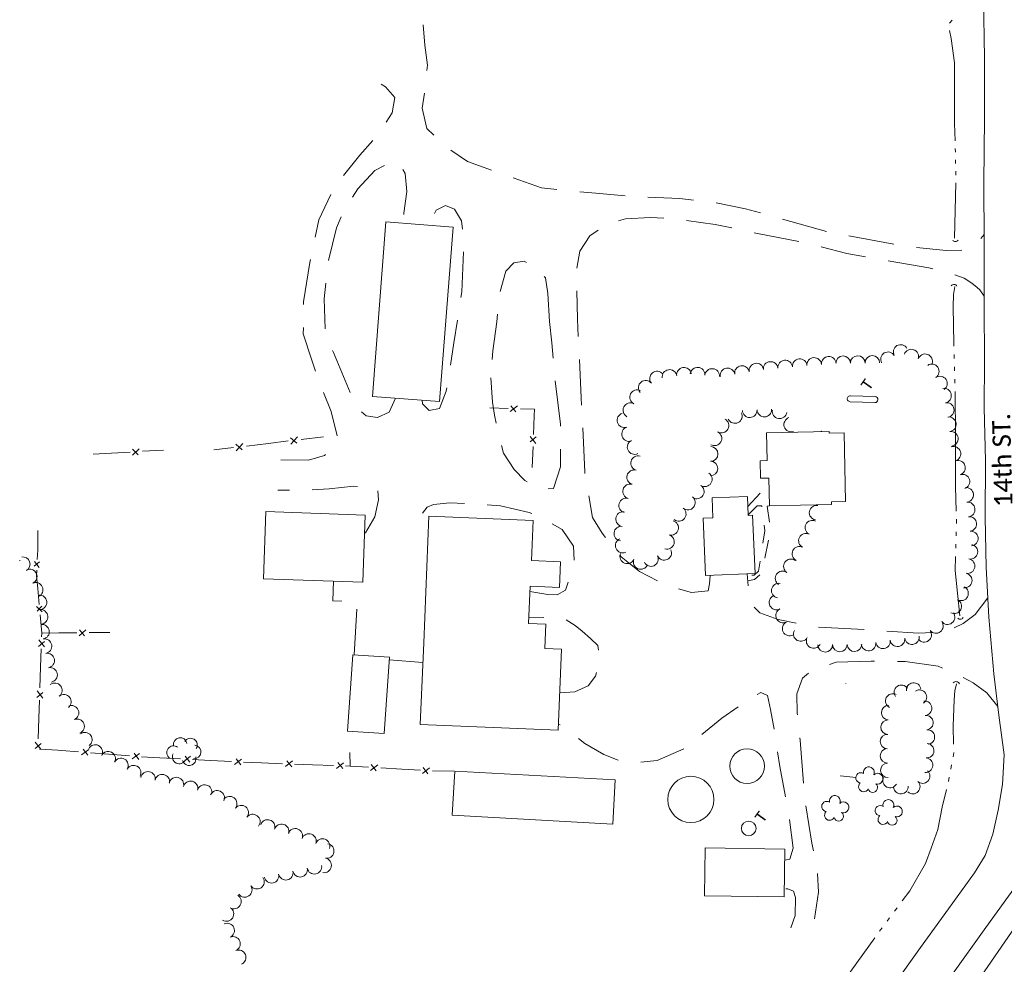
# Model space of a CAD drawing. Extents: x 297264 to 301592, y 46903 to 51888.
# Tile 14 of 16: x 299856 to 300395, y 50224 to 50741. Entities that reach past the tile are written whole.
import ezdxf
from ezdxf.enums import TextEntityAlignment as Align

# ---------------------------------------------------------------- set-up
doc = ezdxf.new("R2010")
doc.units = 0
doc.header["$MEASUREMENT"] = 0
for name, pattern in [('DGN Style 3', [37.5, 25, -12.5]), ('DGN Style 5', [20, 10, -10]), ('Echnl', [0.68, 0.25, -0.03, 0.02, -0.03, 0.02, -0.03, 0.02, -0.03, 0.25]), ('Wisdot3', [0.1875, 0.125, -0.0625])]:
    doc.linetypes.add(name, pattern=pattern)
for name, color, linetype, lineweight in [('Level 11', 7, 'Continuous', 25), ('Level 12', 241, 'Continuous', 25), ('Level 14', 1, 'Continuous', 25), ('Level 15', 40, 'Efen', 25), ('Level 17', 50, 'Wisdot3', 25), ('Level 18', 72, 'Etrel', 25), ('Level 19', 153, 'Echnl', 25)]:
    doc.layers.add(name, color=color, linetype=linetype, lineweight=lineweight)
doc.styles.add('CalibriLight', font='calibril.ttf')
doc.styles.add('CalibriRegular', font='calibri.ttf')
doc.styles.add('Style-IGR_FONT_0', font='calibri.ttf')
doc.linetypes.add('Efen', pattern='A,0.105,-0.0325,[20,dgnlstyle-ewdotudls.shx,S=0.000293,R=0,X=0,Y=0],-0.0325,0.105', length=0.275)
doc.linetypes.add('Etrel', pattern='A,0,[14,dgnlstyle-ewdotudls.shx,S=0.00065925,R=0,X=0,Y=0],-0.082294', length=0.082294)

# ---------------------------------------------------------------- blocks, each defined once
blk = doc.blocks.new('CULVRT')
at = {"layer": 'Level 15', "color": 40, "linetype": 'Continuous', "lineweight": 0}
blk.add_arc((10, 7.5), 12.5, 216.8804, 323.1199, dxfattribs=at)
blk = doc.blocks.new('CULVRT_1')
at = {"layer": 'Level 15', "color": 40, "linetype": 'Continuous', "lineweight": 0}
blk.add_arc((10, 7.5), 12.5, 216.8794, 323.1189, dxfattribs=at)
blk = doc.blocks.new('CULVRT_2')
at = {"layer": 'Level 15', "color": 40, "linetype": 'Continuous', "lineweight": 0}
blk.add_arc((10, 7.5), 12.5, 216.8793, 323.1189, dxfattribs=at)
blk = doc.blocks.new('CULVRT_3')
at = {"layer": 'Level 15', "color": 40, "linetype": 'Continuous', "lineweight": 0}
blk.add_arc((10, 7.5), 12.5, 216.879, 323.1185, dxfattribs=at)
blk = doc.blocks.new('POLE')
at = {"color": 0, "linetype": 'ByBlock', "lineweight": -2, "transparency": 16777216}
for radius in [0.06, 0.045, 0.03, 0.015]:
    blk.add_circle((0, 0), radius, dxfattribs=at)
blk = doc.blocks.new('SIGN')
at = {"color": 0, "linetype": 'ByBlock', "lineweight": -2, "transparency": 16777216, "style": 'CalibriLight'}
blk.add_text('SIGN', height=0.07, dxfattribs=at).set_placement((0, 0), align=Align.MIDDLE_CENTER)
blk = doc.blocks.new('TA')
at = {"layer": 'Level 12', "color": 241, "linetype": 'Continuous', "lineweight": 0, "style": 'Style-IGR_FONT_0'}
blk.add_text('T', height=6, rotation=360, dxfattribs=at).set_placement((-1.95, 0.22), align=Align.MIDDLE_LEFT)
blk = doc.blocks.new('TK10')
at = {"layer": 'Level 12', "color": 241, "linetype": 'Continuous', "lineweight": 0}
for p, q in [((1.7, 1.6), (15.2, 1.63)), ((15.21, -1.67), (1.71, -1.7))]:
    blk.add_line(p, q, dxfattribs=at)
for centre, start, end in [((1.65, -0.05), 88.1738, 272.1319), ((15.14, -0.02), 272.2658, 88.0053)]:
    blk.add_arc(centre, 1.65, start, end, dxfattribs=at)
blk = doc.blocks.new('ANT')
at = {"color": 0, "linetype": 'ByBlock', "lineweight": -2, "transparency": 16777216, "style": 'CalibriLight'}
blk.add_text('ANT.', height=0.07, dxfattribs=at).set_placement((0, 0), align=Align.MIDDLE_CENTER)
blk = doc.blocks.new('TREE')
at = {"layer": 'Level 18', "color": 93, "linetype": 'Continuous', "lineweight": 0}
for centre, radius, start, end in [((-1.47, 4.28), 2.78, 1.3944, 209.1674), ((3.57, 2.42), 2.97, 278.4235, 139.6574), ((-4.47, 0.2), 2.78, 78.0714, 279.0825), ((-2.01, -4.2), 2.61, 140.7796, 358.7122), ((3.46, -3.43), 2.97, 196.0743, 79.0476)]:
    blk.add_arc(centre, radius, start, end, dxfattribs=at)

msp = doc.modelspace()

# ---------------------------------------------------------------- linework, layer by layer
at = {"layer": 'Level 11', "color": 21, "linetype": 'Continuous', "lineweight": 13, "flags": 128}
for points in [[(300287.18, 50107.16), (300311.29, 50140.6), (300331.98, 50169.98), (300349.43, 50194.73), (300366.09, 50218.23), (300384.89, 50244.58), (300409.61, 50278.75), (300427.49, 50303.2), (300456.56, 50343.15), (300479.33, 50374.69), (300497.33, 50400.09), (300518.31, 50429.55), (300539.85, 50459.66), (300560.52, 50488.12), (300581.89, 50517.65), (300601.13, 50544.14), (300623.03, 50574.5), (300642.08, 50601.01), (300659.65, 50625.08), (300679.9, 50653.59), (300698.64, 50679.47), (300716.29, 50703.7), (300737.12, 50732.77), (300755.53, 50757.81)], [(300334.03, 50212.58), (300349, 50233.58), (300364.4, 50254.77), (300378.7, 50274.37), (300384.51, 50284.01), (300388.69, 50295.61), (300391.51, 50308.72), (300393.87, 50322.71), (300394.9, 50338.98), (300392.04, 50360.8), (300389.24, 50383.35), (300386.48, 50414.41), (300385.01, 50441.69), (300384.56, 50468.92), (300384.73, 50500.04), (300383.99, 50528.88), (300384.15, 50554.46), (300383.96, 50584.64), (300383.9, 50619.72), (300383.76, 50651.97), (300384.02, 50687.35), (300384.1, 50720.17), (300383.5, 50753.56)]]:
    msp.add_lwpolyline(points, dxfattribs=at)
at = {"layer": 'Level 12', "color": 241, "linetype": 'Continuous', "lineweight": 13, "flags": 128}
for points in [[(300085.69, 50532.26), (300093.11, 50627.75), (300056.4, 50630.6), (300048.98, 50535.12)], [(300266.3, 50475.27), (300300.28, 50476.02), (300300.25, 50477.42), (300308.02, 50477.59), (300307.19, 50515.28), (300299.12, 50515.1), (300299.1, 50515.94), (300264.81, 50515.18), (300265.14, 50500.01), (300261.33, 50499.93), (300261.54, 50490.35), (300265.96, 50490.45)], [(300258.47, 50438.24), (300257.15, 50470.1), (300254.77, 50470), (300254.34, 50480.39), (300234.94, 50479.58), (300235.39, 50468.71), (300230.08, 50468.49), (300231.38, 50437.11)], [(299989.26, 50435.4), (300043.69, 50433.42), (300045.03, 50470.1), (299990.59, 50472.08)], [(300075.2, 50355.58), (300150.68, 50352.45), (300152.52, 50396.81), (300143.36, 50397.19), (300143.91, 50410.52), (300134.41, 50410.91), (300135.26, 50431.22), (300151.36, 50430.55), (300151.95, 50444.69), (300136.04, 50445.35), (300136.95, 50467.2), (300079.9, 50469.56), (300077.03, 50400.38), (300077.06, 50400.38)], [(300055.41, 50350.66), (300058.3, 50392.4), (300038.17, 50393.79), (300035.27, 50352.05)], [(300092.72, 50305.97), (300180.64, 50301.15), (300181.96, 50325.26), (300094.04, 50330.08)], [(300274.78, 50287.37), (300231.16, 50288.05), (300230.75, 50261.96), (300274.38, 50261.28)]]:
    msp.add_lwpolyline(points, close=True, dxfattribs=at)
at = {"layer": 'Level 12', "color": 241, "linetype": 'Continuous', "lineweight": 13}
for centre, radius in [((300254.09, 50332.84), 9.49), ((300223.32, 50314.65), 12.66)]:
    msp.add_circle(centre, radius, dxfattribs=at)
at = {"layer": 'Level 12', "color": 241, "linetype": 'Continuous', "lineweight": 0}
msp.add_circle((300255.02, 50298.73), 4.01, dxfattribs=at)
at = {"layer": 'Level 14', "color": 20, "linetype": 'Continuous', "lineweight": 0}
msp.add_line((300305.07, 50327.57), (300313.87, 50326.59), dxfattribs=at)
at = {"layer": 'Level 15', "color": 40, "linetype": 'Continuous', "lineweight": 0}
for p, q in [((300124.47, 50526.78), (300128.32, 50529.97)), ((300124.73, 50530.06), (300127.48, 50526.77)), ((299974.39, 50505.43), (299977.96, 50509.39)), ((300004.1, 50512.52), (300007.51, 50509.47)), ((300004.34, 50509.01), (300007.91, 50512.98)), ((300138.64, 50512.93), (300135.32, 50510.22)), ((300135.36, 50513.23), (300138.5, 50509.34)), ((299917.59, 50506.31), (299920.64, 50503.24)), ((299917.61, 50503), (299921.22, 50506.52)), ((299974.15, 50508.93), (299977.56, 50505.88)), ((300047.98, 50330.42), (300051.95, 50333.5)), ((300048.35, 50333.71), (300051, 50330.32)), ((300076.32, 50328.78), (300080.29, 50331.85)), ((300076.68, 50332.06), (300079.34, 50328.67))]:
    msp.add_line(p, q, dxfattribs=at)
at = {"layer": 'Level 15', "color": 40, "linetype": 'Continuous', "lineweight": 0, "ltscale": 0.2}
for p, q in [((299863.87, 50444.88), (299866.58, 50441.48)), ((299866.72, 50444.6), (299863.81, 50442.26)), ((299865.05, 50420.18), (299868.19, 50417.17)), ((299867.91, 50420.29), (299865.35, 50417.58)), ((299888.38, 50404.07), (299892.08, 50407.35)), ((299888.52, 50407.32), (299891.36, 50404.16)), ((299869.41, 50398.05), (299866.29, 50401.89)), ((299866.16, 50398.33), (299869.44, 50401.02)), ((299865.2, 50370.4), (299868.48, 50373.09)), ((299868.44, 50370.11), (299865.32, 50373.95)), ((299864.24, 50342.46), (299867.51, 50345.16)), ((299867.48, 50342.18), (299864.36, 50346.02)), ((299893.63, 50342.01), (299889.66, 50339.07)), ((299893.2, 50338.78), (299890.66, 50342.18)), ((299921.49, 50339.75), (299917.51, 50336.82)), ((299921.06, 50336.53), (299918.52, 50339.93)), ((299949.35, 50338.23), (299945.46, 50335.18)), ((299949.01, 50334.99), (299946.38, 50338.32)), ((299977.27, 50336.73), (299973.37, 50333.68)), ((299976.92, 50333.49), (299974.29, 50336.82)), ((300005.17, 50335.73), (300001.32, 50332.61)), ((300004.88, 50332.48), (300002.19, 50335.76)), ((300033.1, 50334.73), (300029.26, 50331.61)), ((300032.81, 50331.48), (300030.12, 50334.76))]:
    msp.add_line(p, q, dxfattribs=at)
at = {"layer": 'Level 15', "color": 40, "linetype": 'Continuous', "lineweight": 0, "flags": 128}
for points in [[(300113.25, 50528.83), (300123.34, 50528.57)], [(300130.01, 50528.4), (300137.7, 50528.2), (300137.55, 50524.42)], [(300137.55, 50524.42), (300137.17, 50514.33)], [(299979.99, 50507.99), (299992.16, 50509.45)], [(299992.16, 50509.45), (300002.86, 50510.74)], [(300009.94, 50511.58), (300022.11, 50513.04)], [(299896, 50503.52), (299906.16, 50504.11)], [(299906.16, 50504.11), (299916.33, 50504.7)], [(299923.05, 50505.09), (299934.61, 50505.77)], [(299962.21, 50505.86), (299972.91, 50507.15)], [(300136.92, 50507.67), (300136.48, 50496.2)], [(300036.78, 50332.85), (300046.91, 50332.26)], [(300053.6, 50331.87), (300065.11, 50331.2)], [(300065.11, 50331.2), (300075.24, 50330.61)], [(300081.94, 50330.31), (300093.47, 50330.01)]]:
    msp.add_lwpolyline(points, dxfattribs=at)
at = {"layer": 'Level 15', "color": 40, "linetype": 'Continuous', "lineweight": 0, "ltscale": 0.2, "flags": 128}
for points in [[(299865.71, 50461.83), (299865.69, 50454.61)], [(299865.69, 50454.61), (299865.68, 50451.04), (299865.45, 50445.83)], [(299865.19, 50440.03), (299865.05, 50437.01), (299865.69, 50430.08)], [(299865.69, 50430.08), (299866.49, 50421.33)], [(299867.01, 50415.55), (299867.92, 50405.61)], [(299867.85, 50403.54), (299867.92, 50405.61), (299877.21, 50405.7)], [(299877.21, 50405.7), (299887.2, 50405.8)], [(299893.81, 50405.86), (299905.16, 50405.98)], [(299867.28, 50386.96), (299867.62, 50396.95)], [(299866.89, 50375.61), (299867.28, 50386.96)], [(299866.31, 50359.03), (299866.66, 50369.01)], [(299865.92, 50347.68), (299866.31, 50359.03)], [(299876.75, 50341.56), (299866.77, 50342.06)], [(299888.07, 50340.71), (299878.68, 50341.47), (299876.75, 50341.56)], [(299904.61, 50339.37), (299894.65, 50340.18)], [(299915.93, 50338.45), (299904.61, 50339.37)], [(299932.49, 50337.39), (299922.51, 50337.93)], [(299943.83, 50336.78), (299932.49, 50337.39)], [(300036.67, 50340.25), (300036.78, 50332.85), (300034.2, 50332.94)], [(299960.4, 50335.89), (299950.42, 50336.42)], [(299971.74, 50335.28), (299960.4, 50335.89)], [(299988.32, 50334.58), (299978.34, 50334.94)], [(299999.67, 50334.18), (299988.32, 50334.58)], [(300016.25, 50333.58), (300006.27, 50333.94)], [(300027.6, 50333.18), (300016.25, 50333.58)]]:
    msp.add_lwpolyline(points, dxfattribs=at)
at = {"layer": 'Level 17', "color": 51, "linetype": 'DGN Style 3', "lineweight": 0, "flags": 128}
for points in [[(300076.82, 50738.37), (300077.73, 50727.23), (300079.08, 50716.34), (300077.86, 50702.94), (300076.24, 50692.82), (300078.84, 50681.76), (300088.73, 50671.93), (300101.11, 50663.59), (300114.67, 50658.75), (300141.59, 50649.28), (300171.28, 50646.24), (300192.94, 50644.4), (300217.29, 50643.4), (300236.28, 50641.2), (300253.25, 50637.83), (300300.25, 50624.66), (300341.77, 50617.19), (300363.15, 50615.02), (300373.1, 50615.1), (300377.48, 50617.29), (300380.64, 50619.73), (300383.88, 50623.64)], [(299998.86, 50500.46), (300014.02, 50500.31), (300022.71, 50502.73), (300030, 50512.03), (300026.47, 50526.78), (300020.8, 50540.37), (300015.72, 50554.99), (300011.12, 50569.43), (300011.29, 50586.9), (300014.79, 50608.38), (300019.62, 50631.66), (300027.85, 50649.21), (300042.04, 50667.04), (300052.74, 50679.35), (300059.84, 50690.33), (300061.15, 50698.71), (300056.17, 50704.48), (300052.46, 50706.72)], [(300061.53, 50534.14), (300060.82, 50532.59), (300058.16, 50526.49), (300051.77, 50523.52), (300045.5, 50524.58), (300040.51, 50528.93), (300034.01, 50543.79), (300027.63, 50559.19), (300023.12, 50570.83), (300022.5, 50588.46), (300024.6, 50607.84), (300029.37, 50627.3), (300033.35, 50636.89), (300040.97, 50648.64), (300050.36, 50658.64), (300058.25, 50662.85), (300063.31, 50663), (300066.91, 50657.15), (300067.73, 50647.29), (300066.19, 50635.37), (300065.8, 50629.87)], [(300076.16, 50533), (300076.37, 50530.98), (300080.03, 50527.41), (300085.63, 50528.47), (300089.41, 50538), (300093.63, 50564.52), (300097.85, 50592.35), (300099.1, 50618.83), (300097.75, 50631.21), (300093.87, 50637.63), (300088.94, 50639.49), (300083.95, 50637.07), (300081.39, 50631.93), (300081.02, 50628.69)], [(300233.86, 50437.22), (300233.62, 50432.59), (300232.74, 50428.76), (300223.6, 50427.84), (300209.35, 50431.99), (300195.2, 50439.3), (300185.17, 50447.33), (300174.75, 50460.28), (300169.52, 50468.92), (300165.21, 50493.76), (300163.34, 50534.29), (300161.24, 50577.44), (300160.54, 50603.48), (300162.52, 50614.62), (300168.01, 50623.06), (300177.46, 50629.51), (300187.49, 50632.3), (300201.24, 50632.98), (300213.37, 50632.32), (300236.66, 50629.24), (300258.94, 50624.44), (300285.94, 50619.1), (300308.72, 50613.4), (300331.01, 50609.39), (300353.63, 50605.54), (300363.83, 50602.97), (300373.03, 50599.85), (300377.24, 50597.13), (300380.06, 50594.75), (300381.46, 50593.43), (300383.95, 50589.98)], [(300145.99, 50576.19), (300145.1, 50591.49), (300143.7, 50600), (300138.11, 50606.05), (300132.05, 50609.12), (300126.37, 50608.21), (300122.09, 50603.64), (300118.67, 50592.01), (300117.11, 50576), (300114.84, 50560.11), (300114.53, 50554.01), (300113.82, 50545.24)], [(300113.82, 50545.24), (300114.74, 50532.01), (300115.89, 50524.79), (300117.99, 50513.97), (300120.77, 50504.02), (300126.52, 50495.13), (300132.33, 50489.04), (300141.16, 50484.39), (300148.15, 50484.76), (300151.87, 50496.51), (300151.95, 50519.88), (300148.89, 50545.34), (300147.29, 50564.5), (300145.99, 50576.19)], [(300044.67, 50460.31), (300045.25, 50460.55), (300050.2, 50469.24), (300052.24, 50478.46), (300051.82, 50484.89), (300038.83, 50485.98), (300025.28, 50484.52), (300010.9, 50483.83), (299997.26, 50483.74)], [(300135.14, 50428.31), (300145.03, 50426.68), (300150.08, 50426.55), (300154.77, 50429.15), (300159.58, 50444.07), (300159.04, 50453.24), (300152.87, 50462.22), (300143.73, 50467.66), (300134.75, 50471.65), (300119.03, 50475.31), (300102.6, 50476.36), (300091.39, 50476.98), (300082.47, 50476.03), (300078.91, 50474.45), (300076.05, 50470.85), (300075.07, 50467.22), (300075.65, 50464.03), (300078.5, 50463.4), (300079.64, 50463.2)], [(300038.91, 50393.74), (300040.77, 50422.62), (300027.32, 50423.23), (300027.57, 50434.01)], [(300385.92, 50424.86), (300379, 50415.86), (300372.35, 50410.85), (300362.93, 50406.18), (300347.98, 50405.64), (300320.73, 50407.37), (300291.94, 50409.01), (300271.1, 50413.04), (300261.07, 50416.67), (300257.32, 50420.52), (300255.05, 50426.18), (300254.16, 50438.06)], [(300151.53, 50372.96), (300159.8, 50373.49), (300167.09, 50376.7), (300171.06, 50382.01), (300173.44, 50391.22), (300172.45, 50398.87), (300168.43, 50402.59), (300163.74, 50406.62), (300159.94, 50409.81), (300154.6, 50413.24), (300148.27, 50414.18), (300134.54, 50413.99)], [(300058.21, 50391), (300076.61, 50389.54)], [(300391.45, 50365.54), (300385.3, 50372.92), (300377.88, 50378.35), (300369.58, 50382.94), (300358.66, 50387.47), (300340.61, 50390.15), (300322.02, 50390.25), (300302.88, 50389.65), (300289.98, 50385.49), (300284.4, 50380.96), (300281.38, 50372.31), (300281.53, 50361.87), (300283.23, 50347.11), (300285.59, 50315.67), (300289.57, 50290.62), (300292.48, 50276.64), (300293.16, 50263.81), (300290.49, 50246.07), (300288.34, 50240.45)], [(300274.69, 50281.36), (300277.55, 50282.02), (300279.26, 50287.93), (300277.25, 50304.14), (300272, 50332.63), (300269.33, 50350.37), (300267.01, 50363.85), (300265.25, 50371.44), (300261.61, 50373.1), (300254.37, 50369.07), (300240.36, 50359.09), (300220.59, 50342.84), (300204.94, 50335.9), (300194.38, 50334.92), (300184.39, 50335.76), (300175.64, 50339.12), (300165.21, 50345.14), (300158.4, 50350.7), (300153.36, 50354.6), (300150.82, 50355.78)], [(300278.02, 50244.44), (300280.45, 50251.14), (300280.63, 50260.96), (300279.5, 50264.36), (300276.41, 50265.73), (300274.45, 50265.79)]]:
    msp.add_lwpolyline(points, dxfattribs=at)
at = {"layer": 'Level 17', "color": 51, "linetype": 'DGN Style 5', "lineweight": 0, "flags": 128}
for points in [[(300254.57, 50474.86), (300261.28, 50482.27), (300261.96, 50490.36)], [(300254.76, 50470.29), (300259.67, 50475.22), (300262.1, 50475.24), (300263.84, 50461.61), (300260.32, 50439.47), (300258.07, 50437.36), (300254.21, 50437.32)], [(300266.37, 50475.27), (300265.18, 50475.1), (300266.88, 50462.37), (300262.29, 50438.52), (300258.26, 50435.02), (300254.45, 50434.16)]]:
    msp.add_lwpolyline(points, dxfattribs=at)
at = {"layer": 'Level 18', "color": 93, "linetype": 'Continuous', "lineweight": 0}
for centre, radius, start, end in [((300338.18, 50559.43), 4, 29.9288, 209.9135), ((300331.25, 50555.44), 4, 29.9288, 209.9135), ((300344.03, 50556.9), 4, 341.3826, 161.3673), ((300351.61, 50554.35), 4, 341.3826, 161.3673), ((300259.2, 50549.24), 4, 9.4713, 189.4559), ((300267, 50550.14), 4, 5.4899, 185.4746), ((300274.96, 50550.9), 4, 5.4899, 185.4746), ((300282.92, 50551.67), 4, 5.4899, 185.4746), ((300290.85, 50552.34), 4, 4.4301, 184.4148), ((300298.83, 50552.96), 4, 4.4301, 184.4148), ((300306.68, 50553.28), 4, 0.5456, 180.5303), ((300314.68, 50553.36), 4, 0.5456, 180.5303), ((300322.68, 50553.43), 4, 0.5456, 180.5303), ((300355.24, 50548.8), 4, 304.0677, 124.0524), ((300204.79, 50544.93), 4, 39.2092, 219.1939), ((300211.63, 50545.79), 4, 8.4894, 188.4741), ((300219.54, 50546.97), 4, 8.4894, 188.4741), ((300226.98, 50547.03), 4, 354.7727, 174.7574), ((300234.95, 50546.31), 4, 354.7727, 174.7574), ((300243.41, 50546.61), 4, 9.4713, 189.4559), ((300251.31, 50547.92), 4, 9.4713, 189.4559), ((300198.59, 50539.87), 4, 39.2092, 219.1939), ((300359.72, 50542.18), 4, 304.0677, 124.0524), ((300193.9, 50534.66), 4, 62.2661, 242.2508), ((300361.94, 50535.55), 4, 280.5585, 100.5431), ((300190.18, 50527.58), 4, 62.2661, 242.2508), ((300363.41, 50527.68), 4, 280.5585, 100.5431), ((300186.99, 50522.09), 4, 108.1568, 288.1415), ((300247.41, 50524.4), 4, 206.3836, 26.3683), ((300255.57, 50527.6), 4, 182.1758, 2.1605), ((300263.56, 50527.91), 4, 182.1758, 2.1605), ((300271.91, 50526.97), 4, 170.1514, 350.1361), ((300240.1, 50519.19), 4, 241.0399, 61.0246), ((300278.29, 50519.72), 4, 108.8409, 288.8256), ((300364.6, 50519.88), 4, 277.7609, 97.7455), ((300189.48, 50514.49), 4, 108.1568, 288.1415), ((300236.23, 50512.19), 4, 241.0399, 61.0246), ((300365.67, 50511.95), 4, 277.7609, 97.7455), ((300192.52, 50507.41), 4, 115.7103, 295.695), ((300234.15, 50503.65), 4, 269.4836, 89.4683), ((300367.12, 50503.72), 4, 287.9838, 107.9685), ((300194.43, 50498.57), 4, 74.2191, 254.2038), ((300234.08, 50495.65), 4, 269.4836, 89.4683), ((300369.59, 50496.11), 4, 287.9838, 107.9685), ((300192.26, 50490.88), 4, 74.2191, 254.2038), ((300230.99, 50489.8), 4, 236.7464, 56.7311), ((300372.05, 50488.5), 4, 287.9838, 107.9685), ((300190.08, 50483.18), 4, 74.3158, 254.3004), ((300226.6, 50483.11), 4, 236.7464, 56.7311), ((300374.05, 50481.24), 4, 276.1517, 96.1364), ((300187.92, 50475.48), 4, 74.3158, 254.3004), ((300221.72, 50477.04), 4, 230.993, 50.9777), ((300374.91, 50473.28), 4, 276.1517, 96.1364), ((300186.24, 50468), 4, 82.8147, 262.7994), ((300216.68, 50470.83), 4, 230.993, 50.9777), ((300292.19, 50471.52), 4, 80.4637, 260.4484), ((300212.54, 50463.22), 4, 253.4992, 73.4839), ((300289.87, 50463.31), 4, 63.6337, 243.6184), ((300375.77, 50465.33), 4, 276.1517, 96.1364), ((300185.24, 50460.06), 4, 82.8147, 262.7994), ((300376.62, 50457.37), 4, 276.1517, 96.1364), ((300186.03, 50453.53), 4, 114.135, 294.1197), ((300210.26, 50455.55), 4, 253.4992, 73.4839), ((300286.32, 50456.15), 4, 63.6337, 243.6184), ((300208.73, 50449.51), 4, 205.0585, 25.0432), ((300282.76, 50448.98), 4, 63.6337, 243.6184), ((300376.38, 50450.1), 4, 258.8847, 78.8693), ((300188.48, 50447.62), 4, 157.6416, 337.6263), ((300195.88, 50444.57), 4, 157.6416, 337.6263), ((300201.48, 50446.12), 4, 205.0585, 25.0432), ((300278.11, 50442.1), 4, 55.111, 235.0957), ((300374.84, 50442.25), 4, 258.8847, 78.8693), ((300273.54, 50435.54), 4, 55.111, 235.0957), ((300373.3, 50434.4), 4, 258.8847, 78.8693), ((300271.48, 50428.87), 4, 79.2942, 259.2789), ((300371.26, 50427.37), 4, 242.1963, 62.181), ((300270.23, 50422.39), 4, 116.6552, 296.6399), ((300367.53, 50420.29), 4, 242.1963, 62.181), ((300273.82, 50415.24), 4, 116.6552, 296.6399), ((300363.86, 50414.35), 4, 217.1629, 37.1475), ((300277.41, 50408.09), 4, 116.6552, 296.6399), ((300283.52, 50405.14), 4, 151.5994, 331.5841), ((300351.11, 50404.69), 4, 217.1629, 37.1475), ((300357.49, 50409.52), 4, 217.1629, 37.1475), ((300290.56, 50401.34), 4, 151.5994, 331.5841), ((300328.54, 50401.11), 4, 188.3341, 8.3187), ((300336.45, 50402.26), 4, 188.3341, 8.3187), ((300344.37, 50403.42), 4, 188.3341, 8.3187), ((300296.91, 50399.24), 4, 181.0487, 1.0333), ((300304.91, 50399.39), 4, 181.0487, 1.0333), ((300312.91, 50399.53), 4, 181.0487, 1.0333), ((300320.62, 50399.95), 4, 188.3341, 8.3187), ((300338.6, 50373.22), 3.96, 34.3157, 214.3004), ((300345.27, 50374.49), 3.96, 6.5753, 186.5599), ((300333.86, 50368.51), 3.96, 62.471, 242.4557), ((300348.49, 50370.61), 3.96, 303.2795, 123.2642), ((300331.58, 50362.07), 3.96, 87.9713, 267.9559), ((300351.32, 50364.51), 3.96, 275.6031, 95.5877), ((300352.09, 50356.64), 3.96, 275.6031, 95.5877), ((300331.3, 50354.17), 3.96, 87.9713, 267.9559), ((300331.02, 50346.26), 3.96, 87.9713, 267.9559), ((300352.86, 50348.76), 3.96, 275.6031, 95.5877), ((300330.98, 50338.48), 3.96, 91.4289, 271.4136), ((300352.47, 50341.25), 3.96, 265.4058, 85.3905), ((300351.84, 50333.36), 3.96, 265.4058, 85.3905), ((300331.17, 50330.57), 3.96, 91.4289, 271.4136), ((300332.37, 50324.87), 3.96, 152.6744, 332.6591), ((300350.23, 50327.38), 3.96, 227.1161, 47.1008), ((300338.31, 50321.6), 3.96, 184.6834, 4.668), ((300344.85, 50321.59), 3.96, 227.1161, 47.1008)]:
    msp.add_arc(centre, radius, start, end, dxfattribs=at)
at = {"layer": 'Level 18', "color": 93, "linetype": 'Continuous', "lineweight": 0, "ltscale": 0.2}
for centre, radius, start, end in [((299852.01, 50446.39), 4, 343.1534, 346.932), ((299857.52, 50443.3), 4, 301.7799, 97.9611), ((299861.32, 50436.6), 4, 294.1613, 114.146), ((299864.58, 50429.31), 4, 294.1613, 114.146), ((299866.66, 50422.47), 4, 274.3084, 94.2931), ((299867.26, 50414.5), 4, 274.3084, 94.2931), ((299868.06, 50406.36), 4, 279.7682, 99.7529), ((299869.41, 50398.48), 4, 279.7682, 99.7529), ((299870.91, 50390.58), 4, 281.2339, 101.2186), ((299872.46, 50382.74), 4, 281.2339, 101.2186), ((299875.07, 50374.32), 4, 308.3143, 128.299), ((299880.02, 50368.05), 4, 308.3143, 128.299), ((299884.22, 50362), 4, 292.4616, 112.4463), ((299887.27, 50354.62), 4, 292.4616, 112.4463), ((299891.48, 50347.31), 4, 306.3144, 126.2991), ((299943.75, 50344.67), 3.71, 9.7217, 189.7064), ((299949.36, 50344.34), 3.71, 328.4113, 148.396), ((299897.19, 50340.55), 4, 332.745, 152.7296), ((299940.1, 50340.22), 3.71, 53.5887, 233.5734), ((299951.41, 50340.56), 3.71, 263.594, 83.5787), ((299904.29, 50336.89), 4, 332.745, 152.7296), ((299911.28, 50333.19), 4, 330.5812, 150.5659), ((299943.15, 50337.86), 3.71, 153.5211, 333.5058), ((299948.65, 50336.93), 3.71, 195.1121, 15.0968), ((299918.24, 50329.26), 4, 330.5812, 150.5659), ((299926.1, 50325.86), 4, 348.6226, 168.6072), ((299933.93, 50324.29), 4, 348.6226, 168.6072), ((299941.63, 50322.72), 4, 345.1902, 165.1749), ((299949.36, 50320.68), 4, 345.1902, 165.1749), ((299957.08, 50318.63), 4, 345.1902, 165.1749), ((299963.99, 50315.47), 4, 334.8077, 154.7924), ((299970.82, 50312.28), 4, 322.2784, 142.263), ((299977.13, 50307.39), 4, 322.2784, 142.263), ((299983.45, 50302.5), 4, 322.2784, 142.263), ((299991.61, 50299.54), 4, 342.594, 162.5787), ((299999.23, 50297.15), 4, 342.594, 162.5787), ((300006.71, 50294.67), 4, 339.5486, 159.5333), ((300014.2, 50291.88), 4, 339.5486, 159.5333), ((300021.68, 50289.09), 4, 339.5486, 159.5333), ((300023.92, 50286.39), 4, 259.7877, 79.7724), ((300017.2, 50277.75), 4, 191.482, 11.4667), ((300022.5, 50278.53), 4, 259.7877, 79.7724), ((299993.72, 50272.88), 4, 191.8228, 11.8075), ((300001.54, 50274.51), 4, 191.8228, 11.8075), ((300009.36, 50276.15), 4, 191.8228, 11.8075), ((299979.1, 50265.12), 4, 214.2825, 34.2672), ((299985.71, 50269.62), 4, 214.2825, 34.2672), ((299973.15, 50258.78), 4, 238.9265, 58.9112), ((299969.03, 50251.94), 4, 238.9265, 58.9112), ((299969.43, 50242.88), 4, 293.7158, 113.7005), ((299972.62, 50235.59), 4, 292.8742, 112.8589), ((299975.72, 50228.22), 4, 292.8742, 112.8589)]:
    msp.add_arc(centre, radius, start, end, dxfattribs=at)
at = {"layer": 'Level 19', "color": 161, "linetype": 'Continuous', "lineweight": 0, "flags": 128}
for points in [[(300365.03, 50739.39), (300366.33, 50741.03)], [(300367.68, 50705.26), (300367.65, 50717.61), (300365.81, 50730.9), (300365, 50735.31)], [(300367.99, 50674.99), (300367.75, 50684.4), (300367.68, 50705.26)], [(300368.15, 50668.74), (300368.1, 50670.82)], [(300368.31, 50662.48), (300368.26, 50664.56)], [(300368.47, 50656.22), (300368.42, 50658.31)], [(300367.61, 50621.78), (300368.47, 50652.05)], [(300367.28, 50562.64), (300367.24, 50564.13), (300366.96, 50584.05), (300367.06, 50590.91), (300367.8, 50595.28)], [(300367.48, 50555.87), (300367.42, 50558.13)], [(300367.69, 50549.1), (300367.62, 50551.36)], [(300367.89, 50542.33), (300367.82, 50544.59)], [(300368.3, 50505.1), (300368.3, 50512.57), (300367.99, 50537.82)], [(300368.63, 50472.4), (300368.31, 50485.78), (300368.3, 50505.1)], [(300368.73, 50465.63), (300368.76, 50467.03), (300368.74, 50467.89)], [(300368.55, 50458.87), (300368.61, 50461.12)], [(300368.38, 50452.11), (300368.44, 50454.36)], [(300370.54, 50415.01), (300368.07, 50439.83), (300368.27, 50447.6)], [(300367.18, 50344.79), (300367, 50354.75), (300367.45, 50369.09), (300367.91, 50374.01), (300368.85, 50377.84)], [(300366.87, 50337.97), (300367.26, 50340.11), (300367.26, 50340.22)], [(300365.62, 50331.22), (300366.04, 50333.47)], [(300364.38, 50324.48), (300364.79, 50326.73)], [(300354.87, 50288), (300358.52, 50298.2), (300360.98, 50310.44), (300363.34, 50320.03)], [(300338.94, 50259.06), (300343.14, 50264.69), (300351.83, 50279.5), (300354.87, 50288)], [(300334.84, 50253.55), (300336.21, 50255.39)], [(300330.73, 50248.04), (300332.1, 50249.88)], [(300326.64, 50242.52), (300327.19, 50243.28), (300328, 50244.37)], [(300380.36, 50215.01), (300400.92, 50244.85)], [(300304.62, 50211.81), (300310.93, 50220.65), (300323.97, 50238.8)]]:
    msp.add_lwpolyline(points, dxfattribs=at)

# ---------------------------------------------------------------- block references
at = {"layer": 'Level 12', "color": 241, "linetype": 'Continuous', "lineweight": 0, "rotation": 54.36614342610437}
for p in [(300319.81, 50541.19), (300261.73, 50304.68)]:
    msp.add_blockref('TA', p, dxfattribs=at)
at = {"layer": 'Level 12', "color": 241, "linetype": 'Continuous', "lineweight": 0, "xscale": 0.9999982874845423, "yscale": 0.9999982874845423, "zscale": 0.9999982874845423, "rotation": 357.825549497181}
msp.add_blockref('TK10', (300308.96, 50533.98), dxfattribs=at)
at = {"layer": 'Level 14', "color": 20, "linetype": 'Continuous', "lineweight": 0, "rotation": 54.36614342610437}
for name, p in [('ANT', (300287.33, 50518.84)), ('POLE', (300294.78, 50515.98)), ('POLE', (300308.21, 50377.94)), ('SIGN', (300312.62, 50338.86))]:
    msp.add_blockref(name, p, dxfattribs=at)
at = {"layer": 'Level 15', "color": 40, "linetype": 'Continuous', "lineweight": 0}
for name, p, xscale, yscale, zscale, rotation in [('CULVRT_3', (300366.71, 50620.63), 0.1459483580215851, 0.1459483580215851, 0.1459483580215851, 359.8427852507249), ('CULVRT_2', (300369.01, 50595.51), 0.1539470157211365, 0.1539470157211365, 0.1539470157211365, 177.4862066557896), ('CULVRT_1', (300369.46, 50413.78), 0.1464836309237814, 0.1464836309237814, 0.1464836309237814, 6.13341983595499), ('CULVRT', (300370.42, 50377.91), 0.1717833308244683, 0.1717833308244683, 0.1717833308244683, 170.247359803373)]:
    msp.add_blockref(name, p, dxfattribs=dict(at, xscale=xscale, yscale=yscale, zscale=zscale, rotation=rotation))
at = {"layer": 'Level 18', "color": 93, "linetype": 'Continuous', "lineweight": 0, "rotation": 54.36614342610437}
for p in [(300320.71, 50325.15), (300302.06, 50309.48), (300331.35, 50307.23)]:
    msp.add_blockref('TREE', p, dxfattribs=at)

# ---------------------------------------------------------------- texts
at = {"layer": 'Level 11', "color": 21, "linetype": 'Continuous', "lineweight": 0, "style": 'CalibriRegular'}
msp.add_text('14th ST.', height=10, rotation=91.4583, dxfattribs=at).set_placement((300399.45, 50474.69))

doc.saveas('drawing.dxf')
